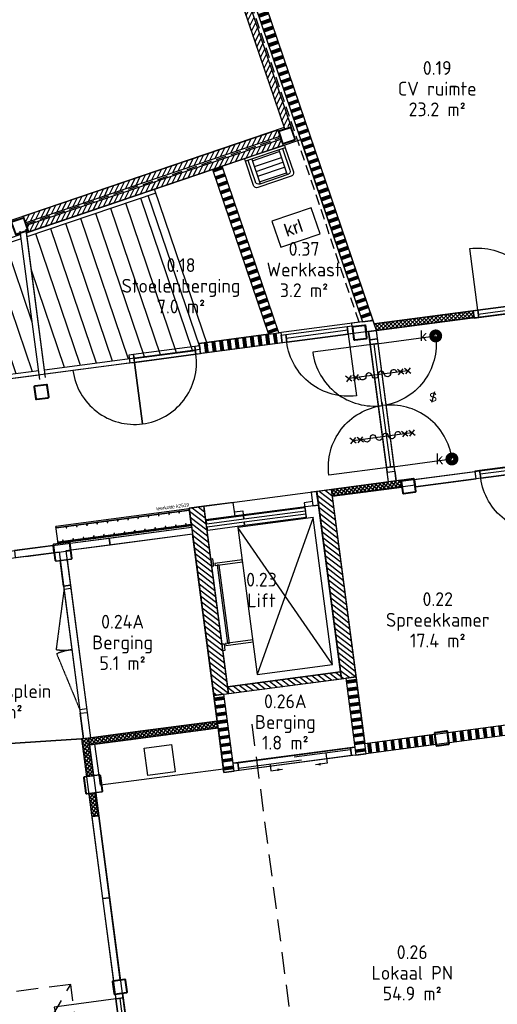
# Model space of a CAD drawing. Header units: millimetres. Extents: x -44892 to 336761, y 18766 to 182901.
# Tile 10 of 35: x 55514 to 62442, y 48556 to 62834. Entities that reach past the tile are written whole.
import ezdxf
from ezdxf.enums import TextEntityAlignment as Align

# ---------------------------------------------------------------- set-up
doc = ezdxf.new("R2010")
doc.units = ezdxf.units.MM
doc.header["$LTSCALE"] = 100
doc.linetypes.add('DASHED', pattern=[0.75, 0.5, -0.25])
doc.linetypes.add('HIDDEN2', pattern=[4.7625, 3.175, -1.5875])
for name, color, linetype in [('AC22----_Binnenmuren', 8, 'Continuous'), ('AL22----', 2, 'Continuous'), ('AL23----_Vloer-lijnen', 7, 'Continuous'), ('AL24----', 5, 'Continuous'), ('AL24----_Trap-Beton-Az', 1, 'Continuous'), ('AL28----', 5, 'Continuous'), ('AL30----_Draairichting', 8, 'DASHED'), ('AL32----_Binnenkozijnen', 7, 'Continuous'), ('AL35----_Plafonds', 8, 'Continuous'), ('AL65----_Veiligheid', 10, 'Continuous'), ('AL66----', 7, 'Continuous'), ('AL73----_Vaste-keukenvoorzieningen', 8, 'Continuous'), ('AL74----', 8, 'Continuous'), ('Beveilig-Alg-Az', 1, 'Continuous'), ('bib', 9, 'Continuous'), ('BL$8-GO--polylijnen', 10, 'Continuous'), ('X-BT$1----_Ruimtegegevens', 7, 'Continuous')]:
    doc.layers.add(name, color=color, linetype=linetype)
for name, color, linetype, lineweight in [('X-BT$23A__RuimteElement', 7, 'Continuous', 0), ('X-BT$23F__RuimteElement', 7, 'Continuous', 0), ('X-BT$23m2_RuimteElement', 7, 'Continuous', 0), ('X-BT$23NR__Ruimtenummer', 1, 'Continuous', 0), ('X-BT$23P__Algemeen', 1, 'Continuous', 0)]:
    doc.layers.add(name, color=color, linetype=linetype, lineweight=lineweight)
doc.styles.add('BOS', font='arial.ttf')
doc.styles.add('GBB_ISOP', font='arial.ttf')
doc.styles.add('Isocpeur', font='isocpeur.ttf')
pattern_1 = [(142.5, (49445.76, 26487.45), (-38.04759, -49.58458), [])]
pattern_2 = [(187.5, (49445.76, 26487.45), (14.6842, -111.53755), []), (187.5, (49444.94, 26493.65), (14.6842, -111.53755), []), (187.5, (49444.13, 26499.85), (14.6842, -111.53755), []), (187.5, (49443.31, 26506.04), (14.6842, -111.53755), []), (187.5, (49442.5, 26512.24), (14.6842, -111.53755), []), (187.5, (49441.68, 26518.44), (14.6842, -111.53755), []), (187.5, (49440.86, 26524.63), (14.6842, -111.53755), [])]
pattern_3 = [(198.75, (49445.76, 26487.45), (36.16194, -106.52964), []), (198.75, (49443.75, 26493.37), (36.16194, -106.52964), []), (198.75, (49441.74, 26499.29), (36.16194, -106.52964), []), (198.75, (49439.73, 26505.21), (36.16194, -106.52964), []), (198.75, (49437.72, 26511.13), (36.16194, -106.52964), []), (198.75, (49435.71, 26517.04), (36.16194, -106.52964), []), (198.75, (49433.7, 26522.96), (36.16194, -106.52964), [])]
pattern_4 = [(63.75, (49445.76, 26487.45), (-51.25628, 25.2768), [])]
pattern_5 = [(52.5, (49445.76, 26487.453), (-31.734134, 24.35046), []), (142.5, (49445.76, 26487.453), (-24.35046, -31.734134), [])]

# ---------------------------------------------------------------- blocks, each defined once
blk = doc.blocks.new('lift brancar')
for p, q in [((1550, 2270), (450, 120)), ((1550, 120), (450, 2270))]:
    blk.add_line(p, q)
for points in [[(430, 2640), (0, 2640), (0, 2440), (430, 2440)], [(1650, 2640), (1570, 2640), (1570, 2440), (1650, 2440)], [(1650, 2440), (0, 2440), (0, 0), (1650, 0)], [(550, 2430), (1450, 2430), (1450, 2377.5), (550, 2377.5)], [(550, 2337.5), (1450, 2337.5), (1450, 2285), (550, 2285)], [(450, 2270), (450, 120), (1550, 120), (1550, 2270)], [(30, 1865), (0, 1865), (0, 1765), (30, 1765)], [(450, 1765), (450, 1795), (50, 1795), (50, 1765)], [(110, 1765), (80, 1765), (80, 625), (110, 625)], [(30, 525), (0, 525), (0, 625), (30, 625)], [(450, 595), (450, 625), (50, 625), (50, 595)]]:
    blk.add_lwpolyline(points, close=True)
at = {"ltscale": 0.2}
for points in [[(10, 2430), (550, 2430), (550, 2377.5), (10, 2377.5)], [(10, 2337.5), (550, 2337.5), (550, 2285), (10, 2285)]]:
    blk.add_lwpolyline(points, close=True, dxfattribs=at)
for points in [[(430, 2500), (550, 2500), (550, 2440)], [(1570, 2500), (1450, 2500), (1450, 2275)]]:
    blk.add_lwpolyline(points)
blk = doc.blocks.new('spoelblok1800x600')
blk.add_lwpolyline([(1800, 0), (1800, 600), (0, 600), (0, 0)], close=True)
at = {"ltscale": 0.5}
blk.add_lwpolyline([(700, 50), (1100, 50), (1100, 450), (700, 450)], close=True, dxfattribs=at)
blk = doc.blocks.new('binkozdeur1034')
blk.add_line((67, 57), (967, 57))
for points in [[(0, 0), (67, 0), (67, 114), (0, 114)], [(67, 0), (967, 0), (967, 114), (67, 114)], [(967, 0), (1034, 0), (1034, 114), (967, 114)]]:
    blk.add_lwpolyline(points, close=True)
blk.add_lwpolyline([(967, 0), (67, 0), (67, -900, 0.414214)], format="xyb", close=True)
blk = doc.blocks.new('trap')
for p, q in [((8025, 33889), (6166, 33258)), ((8796, 31617), (8025, 33889)), ((8044, 33832), (6174, 33197)), ((8577, 31548), (7827, 33758)), ((8679, 31602), (7934, 33795)), ((8112, 31487), (7391, 33611)), ((8344, 31517), (7609, 33684)), ((7647, 31426), (6955, 33463)), ((7879, 31456), (7173, 33537)), ((7182, 31364), (6520, 33315)), ((7414, 31395), (6738, 33389)), ((6084, 33230), (3669, 32411)), ((6092, 33170), (3689, 32354)), ((6949, 31334), (6302, 33241)), ((6252, 31242), (5649, 33019)), ((6251, 31960), (5866, 33093)), ((5787, 31181), (5213, 32871)), ((6019, 31211), (5431, 32945)), ((5322, 31119), (4777, 32723)), ((5554, 31150), (4995, 32797)), ((6717, 31303), (6238, 32715)), ((4857, 31058), (4342, 32575)), ((5089, 31089), (4560, 32649)), ((4392, 30997), (3906, 32428)), ((4624, 31028), (4124, 32502)), ((3669, 32411), (2313, 31950)), ((3669, 32411), (3701, 32316)), ((4163, 30957), (3701, 32316)), ((8684, 31562), (6429, 31265)), ((8692, 31503), (8679, 31602)), ((8692, 31503), (6436, 31206)), ((8345, 31461), (8345, 31461)), ((6344, 31254), (4161, 30967)), ((6352, 31194), (4169, 30907)), ((4169, 30907), (4161, 30967))]:
    blk.add_line(p, q)
at = {"ltscale": 0.5}
for p, q in [((6360, 31130), (6077, 33280)), ((6443, 31158), (6160, 33308))]:
    blk.add_line(p, q, dxfattribs=at)
blk.add_lwpolyline([(5729, 31971), (5669, 32194), (5892, 32135), (5729, 31971), (5699, 32082), (4770, 31829)])
blk.add_circle((4818, 31842), 20)
blk = doc.blocks.new('kapstok leerkotte 25x')
for points in [[(20, 1950), (0, 1950)], [(0, 1950), (250, 1950)], [(20, 0), (20, 1950)], [(230, 0), (230, 1950)], [(230, 1950), (250, 1950)], [(250, 0), (250, 1950)], [(0, 0), (250, 0)]]:
    blk.add_lwpolyline(points)
for points in [[(20, 1950), (20, 0), (0, 0), (0, 1950)], [(20, 1870), (40, 1870), (40, 1880), (20, 1880)], [(230, 1950), (230, 0), (250, 0), (250, 1950)], [(20, 1720), (40, 1720), (40, 1730), (20, 1730)], [(210, 1795), (230, 1795), (230, 1805), (210, 1805)], [(20, 1570), (40, 1570), (40, 1580), (20, 1580)], [(210, 1645), (230, 1645), (230, 1655), (210, 1655)], [(20, 1420), (40, 1420), (40, 1430), (20, 1430)], [(210, 1495), (230, 1495), (230, 1505), (210, 1505)], [(210, 1345), (230, 1345), (230, 1355), (210, 1355)], [(20, 1270), (40, 1270), (40, 1280), (20, 1280)], [(210, 1195), (230, 1195), (230, 1205), (210, 1205)], [(20, 1120), (40, 1120), (40, 1130), (20, 1130)], [(210, 1045), (230, 1045), (230, 1055), (210, 1055)], [(20, 970), (40, 970), (40, 980), (20, 980)], [(210, 895), (230, 895), (230, 905), (210, 905)], [(20, 820), (40, 820), (40, 830), (20, 830)], [(210, 745), (230, 745), (230, 755), (210, 755)], [(20, 670), (40, 670), (40, 680), (20, 680)], [(210, 595), (230, 595), (230, 605), (210, 605)], [(20, 520), (40, 520), (40, 530), (20, 530)], [(210, 445), (230, 445), (230, 455), (210, 455)], [(20, 370), (40, 370), (40, 380), (20, 380)], [(210, 295), (230, 295), (230, 305), (210, 305)], [(20, 220), (40, 220), (40, 230), (20, 230)], [(210, 145), (230, 145), (230, 155), (210, 155)], [(20, 70), (40, 70), (40, 80), (20, 80)]]:
    blk.add_lwpolyline(points, close=True)
at = {"insert": (337, 471), "char_height": 50, "width": 1235.48, "attachment_point": 1, "rotation": 270}
blk.add_mtext('{\\fArial|b0|i0|c0|p34;leerkotte k2519}', dxfattribs=at)
blk = doc.blocks.new('aangifte deur 60 minuten (zelfsluitend)')
at = {"layer": 'Beveilig-Alg-Az'}
blk.add_line((1, -863), (1, 860), dxfattribs=at)
for points in [[(-81, 778), (82, 942)], [(80, 781), (-78, 939)], [(-81, 568), (82, 732)], [(80, 571), (-78, 729)], [(-81, -735), (82, -571)], [(-81, -945), (82, -781)], [(80, -732), (-78, -574)], [(80, -942), (-78, -784)]]:
    blk.add_lwpolyline(points, dxfattribs=at)
blk.add_lwpolyline([(0, -543, 1), (0, -362, -1), (0, -181, 1), (0, 0, -1), (0, 181, 1), (0, 362, -1), (0, 543)], format="xyb", dxfattribs=at)
blk = doc.blocks.new('slot van binnenuit zonder sleutel')
blk.add_line((47, 157), (-47, -157))
at = {"style": 'BOS'}
blk.add_text('S', height=250, dxfattribs=at).set_placement((0, 0), align=Align.MIDDLE)
blk = doc.blocks.new('kleefmagneet')
at = {"const_width": 100}
blk.add_lwpolyline([(-75, 0, -1), (75, 0, -1)], format="xyb", close=True, dxfattribs=at)
at = {"style": 'BOS'}
blk.add_text('k', height=200, dxfattribs=at).set_placement((-241, 0), align=Align.MIDDLE_CENTER)
blk = doc.blocks.new('uitstortgootsteen 460x610')
for p, q in [((-206, -40), (-206, -420)), ((-206, -65), (206, -65)), ((206, -40), (206, -420)), ((-206, -156), (206, -156)), ((-206, -230), (206, -230)), ((-206, -304), (206, -304)), ((-206, -389), (206, -389))]:
    blk.add_line(p, q)
blk.add_lwpolyline([(-305, 0), (305, 0), (305, -40), (-305, -40)], close=True)
for points in [[(305, -40), (305, -410, -0.414214), (255, -460), (-255, -460, -0.414214), (-305, -410), (-305, -40)], [(265, -40), (265, -370, -0.414214), (215, -420), (-215, -420, -0.414214), (-265, -370), (-265, -40)]]:
    blk.add_lwpolyline(points, format="xyb")
blk = doc.blocks.new('_K200x10')
for points in [[(85, 100), (-85, 100, 0.414214), (-100, 85), (-100, -85, 0.414214), (-85, -100), (85, -100, 0.414214), (100, -85), (100, 85, 0.414214)], [(85, 90), (-85, 90, 0.414214), (-90, 85), (-90, -85, 0.414214), (-85, -90), (85, -90, 0.414214), (90, -85), (90, 85, 0.414214)]]:
    blk.add_lwpolyline(points, format="xyb", close=True)
blk = doc.blocks.new('kruipluik')
for p, q in [((600, 400), (0, 400)), ((0, 400), (0, 0)), ((600, 0), (600, 400)), ((0, 0), (600, 0))]:
    blk.add_line(p, q)
at = {"style": 'GBB_ISOP'}
blk.add_text('krl', height=180, dxfattribs=at).set_placement((129.6, 114.6))
blk = doc.blocks.new('*U115')
for points in [[(85, 100), (-85, 100, 0.414214), (-100, 85), (-100, -85, 0.414214), (-85, -100), (85, -100, 0.414214), (100, -85), (100, 85, 0.414214)], [(85, 90), (-85, 90, 0.414214), (-90, 85), (-90, -85, 0.414214), (-85, -90), (85, -90, 0.414214), (90, -85), (90, 85, 0.414214)]]:
    blk.add_lwpolyline(points, format="xyb", close=True)
blk = doc.blocks.new('*U114')
for points in [[(110, 125), (-110, 125, 0.4142136), (-125, 110), (-125, -110, 0.4142136), (-110, -125), (110, -125, 0.4142136), (125, -110), (125, 110, 0.4142136)], [(110, 118.7), (-110, 118.7, 0.4142136), (-118.7, 110), (-118.7, -110, 0.4142136), (-110, -118.7), (110, -118.7, 0.4142136), (118.7, -110), (118.7, 110, 0.4142136)]]:
    blk.add_lwpolyline(points, format="xyb", close=True)
blk = doc.blocks.new('*U290')
at = {"color": 0}
for p, q in [((-930, 0), (-930, 100)), ((-930, 100), (930, 100)), ((-930, 0), (930, 0)), ((-880, 100), (-880, 0)), ((880, 100), (880, 0)), ((930, 0), (930, 100))]:
    blk.add_line(p, q, dxfattribs=at)
at = {"layer": 'AL30----_Draairichting', "ltscale": 0.1, "flags": 128}
for points in [[(-880, 0), (-30, -228, 0.065543), (0, 0)], [(0, 0, 0.065543), (30, -228), (880, 0)]]:
    blk.add_lwpolyline(points, format="xyb", dxfattribs=at)
blk = doc.blocks.new('Ruimtefunctie')
at = {"layer": 'X-BT$23A__RuimteElement', "style": 'Isocpeur', "width": 0.94}
blk.add_attdef('RUIMTEFUNCTIE-A', text='', height=200, dxfattribs=at).set_placement((0, -600), align=Align.MIDDLE_CENTER)
at = {"layer": 'X-BT$23F__RuimteElement', "style": 'Isocpeur', "width": 0.94}
blk.add_attdef('RUIMTEFUNCTIE', text='', height=200, dxfattribs=at).set_placement((0, 300), align=Align.MIDDLE_CENTER)
at = {"layer": 'X-BT$23m2_RuimteElement', "style": 'Isocpeur', "width": 0.94}
blk.add_attdef('RUIMTEFUNCTIE-B', text='', height=200, dxfattribs=at).set_placement((0, 0), align=Align.MIDDLE_CENTER)
at = {"layer": 'X-BT$23NR__Ruimtenummer', "style": 'Isocpeur', "width": 0.94}
blk.add_attdef('RUIMTENUMMER', text='', height=200, dxfattribs=at).set_placement((0, 600), align=Align.MIDDLE_CENTER)
at = {"layer": 'X-BT$23P__Algemeen', "style": 'Isocpeur', "width": 0.94}
blk.add_attdef('PEILMAAT', text='', height=200, dxfattribs=at).set_placement((0, -300), align=Align.MIDDLE_CENTER)

msp = doc.modelspace()

# ---------------------------------------------------------------- hatches: boundary and pattern name
at = {"layer": 'AC22----_Binnenmuren'}
h = msp.add_hatch(dxfattribs=at)
h.set_pattern_fill('SWAND', color=256, angle=108.75, style=0)
h.set_pattern_definition(pattern_3)
h.paths.add_polyline_path([(60487.0223, 58452.0885), (60639.5304, 58472.1661), (58810.7169, 63856.9756), (58668.6774, 63808.7597)])
h = msp.add_hatch(dxfattribs=at)
h.set_pattern_fill('ANSI31', color=256, scale=18, angle=18.75, style=0)
h.set_pattern_definition([(63.75, (49445.89, 26487.5), (-51.25628, 25.2768), [])])
h.paths.add_polyline_path([(58637.8828, 63682.1415), (58543.1898, 63649.9975), (59351.6101, 61268.4683), (59446.3031, 61300.6122)])
h = msp.add_hatch(dxfattribs=at)
h.set_pattern_fill('ANSI31', color=256, scale=18, style=0)
h.set_pattern_definition(pattern_4)
h.paths.add_polyline_path([(59288.9288, 61141.5864), (59256.7849, 61236.2794), (55569.9925, 59984.7821), (55602.1365, 59890.0891)])
h = msp.add_hatch(dxfattribs=at)
h.set_pattern_fill('ANSI31', color=256, scale=18, style=0)
h.set_pattern_definition(pattern_4)
h.paths.add_polyline_path([(59333.9304, 61009.0162), (59301.7864, 61103.7092), (55614.994, 59852.2118), (55647.138, 59757.5188)])
h = msp.add_hatch(dxfattribs=at)
h.set_pattern_fill('SWAND', color=256, angle=108.75, style=0)
h.set_pattern_definition(pattern_3)
h.paths.add_polyline_path([(59122.3501, 58272.4255), (59273.9803, 58292.388), (58453.2853, 60710.0775), (58311.2458, 60661.8616)])
h = msp.add_hatch(dxfattribs=at)
h.set_pattern_fill('_USER', color=256, scale=40, angle=45, style=0, double=1, pattern_type=0)
h.set_pattern_definition([(45, (49445.76, 26487.453), (-28.28427, 28.28427), []), (135, (49445.76, 26487.453), (-28.28427, -28.28427), [])])
h.paths.add_polyline_path([(62105.3999, 58513.8011), (62092.347, 58612.9471), (60655.9173, 58423.892), (60688.7092, 58327.2902)])
h = msp.add_hatch(dxfattribs=at)
h.set_pattern_fill('SWAND', color=256, angle=7.75, style=0)
h.set_pattern_definition([(97.75, (49445.76, 26487.45), (-111.4724, -15.17073), []), (97.75, (49451.95, 26488.3), (-111.4724, -15.17073), []), (97.75, (49458.15, 26489.14), (-111.4724, -15.17073), []), (97.75, (49464.34, 26489.98), (-111.4724, -15.17073), []), (97.75, (49470.53, 26490.82), (-111.4724, -15.17073), []), (97.75, (49476.72, 26491.67), (-111.4724, -15.17073), []), (97.75, (49482.92, 26492.51), (-111.4724, -15.17073), [])])
h.paths.add_polyline_path([(59321.4092, 58147.2867), (59301.8302, 58296.0034), (58117.9548, 58140.1432), (58137.5338, 57991.4265)])
h = msp.add_hatch(dxfattribs=at)
h.set_pattern_fill('_USER', color=256, scale=40, angle=142.4990466, style=0, double=1, pattern_type=0)
h.set_pattern_definition([(52.49905, (54746.337, 44867.267), (31.73373, -24.35099), []), (322.49905, (54746.337, 44867.267), (-24.35099, -31.73373), [])])
h.paths.add_polyline_path([(61055.2263, 56055.7805), (61042.1732, 56154.928), (60035.7188, 56022.4428), (60048.7724, 55923.2783)])
h = msp.add_hatch(dxfattribs=at)
h.set_pattern_fill('ANSI31', color=254, scale=500, angle=97.5, style=0)
h.set_pattern_definition(pattern_1)
h.paths.add_polyline_path([(60035.7249, 56022.396), (59822.5643, 55994.3329), (60180.2061, 53277.774), (60393.3667, 53305.8371)])
h = msp.add_hatch(dxfattribs=at)
h.set_pattern_fill('ANSI31', color=254, scale=500, angle=97.5, style=0)
h.set_pattern_definition(pattern_1)
h.paths.add_polyline_path([(58541.8434, 53062.0794), (58328.6828, 53034.0163), (57971.041, 55750.5752), (58184.2017, 55778.6384)])
h = msp.add_hatch(dxfattribs=at)
h.set_pattern_fill('ANSI31', color=254, scale=500, angle=97.5, style=0)
h.set_pattern_definition(pattern_1)
h.paths.add_polyline_path([(60167.1534, 53376.9185), (60180.2061, 53277.774), (58541.8434, 53062.0794), (58528.7908, 53161.2239)])
h = msp.add_hatch(dxfattribs=at)
h.set_pattern_fill('SWAND', color=256, angle=97.5, style=0)
h.set_pattern_definition(pattern_2)
h.paths.add_polyline_path([(60391.4919, 52170.8833), (60540.2086, 52190.4621), (60393.3667, 53305.8371), (60244.6505, 53286.2582)])
h = msp.add_hatch(dxfattribs=at)
h.set_pattern_fill('SWAND', color=256, angle=97.5, style=0)
h.set_pattern_definition(pattern_2)
h.paths.add_polyline_path([(58475.5241, 51918.6421), (58624.2409, 51938.2203), (58477.399, 53053.5952), (58328.6828, 53034.0163), (58373.0615, 52696.925), (58373.0617, 52696.9251), (58470.9563, 51953.3414), (58470.9559, 51953.3414)])
h = msp.add_hatch(dxfattribs=at)
h.set_pattern_fill('SWAND', color=256, angle=7.5, style=0)
h.set_pattern_definition([(97.5, (49445.9, 26487.47), (-111.53755, -14.6842), []), (97.5, (49452.09, 26488.29), (-111.53755, -14.6842), []), (97.5, (49458.29, 26489.1), (-111.53755, -14.6842), []), (97.5, (49464.48, 26489.92), (-111.53755, -14.6842), []), (97.5, (49470.68, 26490.73), (-111.53755, -14.6842), []), (97.5, (49476.88, 26491.55), (-111.53755, -14.6842), []), (97.5, (49483.07, 26492.37), (-111.53755, -14.6842), [])])
h.paths.add_polyline_path([(61744.9464, 52349.0958), (61725.3674, 52497.8126), (65126.0233, 52945.5174), (65145.6022, 52796.8007)])
h = msp.add_hatch(dxfattribs=at)
h.set_pattern_fill('_USER', color=256, scale=40, angle=45, style=0, double=1, pattern_type=0)
h.set_pattern_definition(pattern_5)
h.paths.add_polyline_path([(57200.9451, 52406.4755), (57187.8925, 52505.62), (58377.6264, 52662.2515), (58390.679, 52563.107)])
h = msp.add_hatch(dxfattribs=at)
h.set_pattern_fill('_USER', color=256, scale=40, angle=45, style=0, double=1, pattern_type=0)
h.set_pattern_definition(pattern_5)
h.paths.add_polyline_path([(56484.0122, 51858.2065), (56583.1567, 51871.2591), (56511.3673, 52416.5538), (56412.2228, 52403.5012)])
h = msp.add_hatch(dxfattribs=at)
h.set_pattern_fill('_USER', color=256, scale=40, angle=45, style=0, double=1, pattern_type=0)
h.set_pattern_definition(pattern_5)
h.paths.add_polyline_path([(57200.9451, 52406.4755), (57187.8925, 52505.62), (56511.3673, 52416.5538), (56524.4199, 52317.4093)])
h = msp.add_hatch(dxfattribs=at)
h.set_pattern_fill('SWAND', color=256, angle=7.5, style=0)
h.set_pattern_definition([(97.5, (49445.9, 26487.47), (-111.53755, -14.6842), []), (97.5, (49452.09, 26488.29), (-111.53755, -14.6842), []), (97.5, (49458.29, 26489.1), (-111.53755, -14.6842), []), (97.5, (49464.48, 26489.92), (-111.53755, -14.6842), []), (97.5, (49470.68, 26490.73), (-111.53755, -14.6842), []), (97.5, (49476.88, 26491.55), (-111.53755, -14.6842), []), (97.5, (49483.07, 26492.37), (-111.53755, -14.6842), [])])
h.paths.add_polyline_path([(61566.4863, 52325.6011), (61546.9073, 52474.3178), (60520.7619, 52339.2232), (60540.3408, 52190.5065)])
h = msp.add_hatch(dxfattribs=at)
h.set_pattern_fill('_USER', color=256, scale=40, angle=45, style=0, double=1, pattern_type=0)
h.set_pattern_definition([(52.5, (49622.802, 26510.76), (-31.734134, 24.35046), []), (142.5, (49622.802, 26510.76), (-24.35046, -31.734134), [])])
h.paths.add_polyline_path([(56615.7883, 51623.3979), (56516.6438, 51610.3453), (56560.37, 51278.2115), (56659.5145, 51291.2641)])

# ---------------------------------------------------------------- linework, layer by layer
at = {"layer": 'AL22----'}
for points in [[(60639.5304, 58472.1661), (58810.7169, 63856.9756), (58668.6774, 63808.7597), (60487.0223, 58452.0885)], [(59256.7849, 61236.2794), (59288.9288, 61141.5864), (55602.1365, 59890.0891), (55569.9925, 59984.7821)], [(59301.7864, 61103.7092), (59333.9304, 61009.0162), (55647.138, 59757.5188), (55614.994, 59852.2118)], [(59273.9803, 58292.388), (58453.2853, 60710.0775), (58311.2458, 60661.8616), (59122.3501, 58272.4255)], [(60688.7092, 58327.2902), (60655.9173, 58423.892), (62092.347, 58612.9471), (62105.3999, 58513.8011)], [(60639.5304, 58472.1661), (60326.9776, 58431.0177), (60333.5038, 58381.446), (60531.7928, 58407.5512), (60544.8525, 58308.3532), (60688.7092, 58327.2902)], [(58117.9548, 58140.1432), (59301.8302, 58296.0034), (59321.4158, 58147.2359), (58137.5338, 57991.4265)], [(62134.4102, 56177.6852), (62121.3576, 56276.8297), (61242.8978, 56161.1782), (61255.9504, 56062.0337)], [(60048.7724, 55923.2783), (61055.2298, 56055.7535), (61042.1552, 56155.0647), (60035.703, 56022.5628)], [(60393.3667, 53305.8371), (60035.7249, 56022.396), (59822.5643, 55994.3329), (60180.2061, 53277.774)], [(58541.8434, 53062.0794), (58184.2017, 55778.6384), (57971.041, 55750.5752), (58328.6828, 53034.0163)], [(58020.6608, 55373.6851), (56826.2092, 55216.4301), (56813.1369, 55315.7141), (58007.5885, 55472.9691)], [(56826.2092, 55216.4301), (56258.3663, 55141.6744), (56245.2953, 55240.9587), (56813.1369, 55315.7141)], [(55450.337, 55035.2958), (56010.5051, 55109.043), (55997.4341, 55208.3273), (55437.2677, 55134.5802)], [(56200.9578, 55003.1386), (56249.5752, 54633.8524), (56150.4307, 54620.7997), (56101.8133, 54990.086)], [(60180.2061, 53277.774), (60167.1534, 53376.9185), (58528.7908, 53161.2239), (58541.8434, 53062.0794)], [(60391.4919, 52170.8833), (60540.2086, 52190.4621), (60393.3667, 53305.8371), (60244.6505, 53286.2582)], [(58475.5241, 51918.6421), (58624.2409, 51938.2203), (58477.399, 53053.5952), (58328.6828, 53034.0163)], [(61725.3674, 52497.8126), (65126.159, 52945.5353), (65145.7379, 52796.8188), (61744.9464, 52349.0958)], [(56492.3539, 52789.7649), (56540.9749, 52420.4517), (56441.8305, 52407.3991), (56393.2095, 52776.7123)], [(57187.8925, 52505.62), (57200.9451, 52406.4755), (58390.679, 52563.107), (58377.6264, 52662.2515)], [(56484.0122, 51858.2065), (56583.1567, 51871.2591), (56511.3673, 52416.5538), (56412.2228, 52403.5012)], [(56511.3673, 52416.5538), (56524.4199, 52317.4093), (57200.9451, 52406.4755), (57187.8925, 52505.62)], [(60520.7619, 52339.2232), (61527.0785, 52471.7073), (61546.6574, 52322.9906), (60540.3408, 52190.5065)], [(56560.37, 51278.2115), (56659.5145, 51291.2641), (56615.7883, 51623.3979), (56516.6438, 51610.3453)], [(56717.0015, 50088.4776), (56816.146, 50101.5303), (56659.5145, 51291.2641), (56560.37, 51278.2115)], [(56873.6329, 48898.7438), (56972.7774, 48911.7964), (56816.146, 50101.5303), (56717.0015, 50088.4776)]]:
    msp.add_lwpolyline(points, close=True, dxfattribs=at)
msp.add_lwpolyline([(58543.1898, 63649.9975), (59361.2533, 61240.0604), (59455.9463, 61272.2043), (58637.8828, 63682.1415)], dxfattribs=at)
at = {"layer": 'AL24----_Trap-Beton-Az', "color": 9, "linetype": 'HIDDEN2'}
msp.add_line((54280.2063, 45458.6698), (56255.0427, 48845.4117), dxfattribs=at)
msp.add_lwpolyline([(54280.3276, 45458.6857), (56659.7953, 45771.9486), (56255.1641, 48845.4277), (53875.6964, 48532.1648)], close=True, dxfattribs=at)
at = {"layer": 'AL28----', "linetype": 'DASHED', "ltscale": 3}
for p, q in [((58650.3926, 63707.5089), (60435.3413, 58449.2196)), ((55599.0959, 59867.9361), (59314.2962, 61129.0766))]:
    msp.add_line(p, q, dxfattribs=at)
at = {"layer": 'AL28----'}
msp.add_line((55604.8378, 55050.7365), (56259.0004, 55136.8587), dxfattribs=at)
at = {"layer": 'AL32----_Binnenkozijnen'}
for p, q in [((60766.2793, 57294.6091), (60783.5107, 57163.7234)), ((59954.8776, 52199.6397), (59974.4565, 52050.923)), ((59145.1192, 52035.5411), (59157.2581, 51943.3367)), ((59974.4565, 52050.923), (59805.924, 52028.7352)), ((59157.2581, 51943.3367), (59325.7907, 51965.5245))]:
    msp.add_line(p, q, dxfattribs=at)
at = {"layer": 'AL32----_Binnenkozijnen', "linetype": 'Continuous'}
for p, q in [((60313.9051, 52246.9066), (59496.7061, 52139.3203)), ((59603.2906, 52095.8605), (58686.9477, 51975.2217))]:
    msp.add_line(p, q, dxfattribs=at)
at = {"layer": 'AL32----_Binnenkozijnen'}
for points in [[(60574.8029, 58312.3231), (60590.8985, 58189.7988), (60703.9233, 58204.6788), (60687.8276, 58327.2031)], [(60590.8985, 58189.7988), (60599.6438, 58123.372), (60712.6685, 58138.252), (60703.9233, 58204.6788)], [(60599.6438, 58123.372), (60834.5909, 56338.7713), (60947.6157, 56353.6512), (60712.6685, 58138.252)], [(60834.5909, 56338.7713), (60843.3362, 56272.3444), (60956.3609, 56287.2244), (60947.6157, 56353.6512)], [(60861.9307, 56131.3377), (60843.3362, 56272.3444), (60956.3609, 56287.2244), (60974.9554, 56146.2177)], [(60325.0651, 52162.138), (58690.6677, 51946.9655), (58675.7877, 52059.9902), (60310.1851, 52275.1627)], [(60391.4919, 52170.8833), (60325.0651, 52162.138), (60310.1851, 52275.1627), (60376.6119, 52283.908)], [(58690.6677, 51946.9655), (58624.2409, 51938.2203), (58609.3609, 52051.245), (58675.7877, 52059.9902)]]:
    msp.add_lwpolyline(points, close=True, dxfattribs=at)
for points in [[(60773.6297, 57238.5116), (60656.1562, 58130.812), (59763.8558, 58013.3384, 0.4142135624)], [(60773.6297, 57238.5116), (60656.1562, 58130.812), (61548.4565, 58248.2856, -0.4142135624)], [(57296.2802, 56972.9073), (57178.8066, 57865.2077), (56286.5062, 57747.7341, 0.4142135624)], [(60773.6297, 57238.5116), (60891.1033, 56346.2112), (59998.8029, 56228.7377, -0.4142135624)], [(60773.6297, 57238.5116), (60891.1033, 56346.2112), (61783.4037, 56463.6848, 0.4142135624)]]:
    msp.add_lwpolyline(points, format="xyb", close=True, dxfattribs=at)
for points in [[(59325.7907, 51965.5245, 0, 37.5, 0), (59251.4323, 51955.735, 37.5, 37.5, 0)], [(59805.924, 52028.7352, 0, 37.5, 0), (59880.2823, 52038.5247, 37.5, 37.5, 0)]]:
    msp.add_lwpolyline(points, format="xyseb", dxfattribs=at)
at = {"layer": 'AL35----_Plafonds', "linetype": 'HIDDEN2'}
msp.add_line((58880.3458, 52617.9574), (60700.5945, 38791.796), dxfattribs=at)
at = {"layer": 'BL$8-GO--polylijnen'}
for points in [[(54044.0668, 59466.8001), (53722.6274, 60413.7302), (51473.6682, 59650.3115), (49766.5032, 64679.4574), (52015.4624, 65442.8761), (51634.878, 66564.0414), (56895.0748, 68349.6376), (58425.1266, 63842.2502), (58472.4731, 63858.3222), (59351.6101, 61268.4683)], [(64481.0692, 58927.5384), (60655.9173, 58423.892), (58842.8609, 63762.2826), (62488.5419, 64999.8245), (64437.5216, 59258.3154)], [(58453.2853, 60710.0775), (59589.6015, 61095.8049), (60487.0223, 58452.0885), (59273.9803, 58292.388)], [(55874.3701, 57752.5727), (55611.9849, 59745.586), (58311.2458, 60661.8616), (59122.3501, 58272.4255), (58117.9482, 58140.1935), (58129.886, 58049.517)], [(77753.6717, 56614.1953), (77526.8449, 56537.1979), (78142.7737, 54722.7301), (78147.7348, 54685.0465), (65400.3683, 53006.8239), (64921.3337, 56645.4527), (61044.7843, 56135.0953), (61042.1552, 56155.0647), (60974.9554, 56146.2177), (60687.8313, 58327.1746), (76366.5591, 60390.8304), (76367.422, 60388.2884), (76462.1152, 60420.4323)], [(60861.9307, 56131.3377), (60574.8339, 58312.2999), (53615.0267, 57394.6068), (53608.5004, 57444.179), (53115.0032, 58897.9749), (46862.9927, 56775.7033), (46950.2524, 56518.6446), (43145.1404, 56017.6921), (43429.6875, 53856.3423), (52919.2469, 55107.6032), (52922.1125, 55085.8706), (53021.2525, 55098.9232), (53057.7999, 54821.3184), (58007.5884, 55472.9704), (57971.041, 55750.5752)], [(60520.7619, 52339.2232), (65304.4834, 52969.0121), (64835.2417, 56533.2564), (61255.9504, 56062.0337), (61253.3442, 56081.8303), (60048.7783, 55923.2462)], [(56540.9749, 52420.4517), (58377.6265, 52662.2507), (58020.654, 55373.6841), (56184.0079, 55131.8853)], [(56412.2228, 52403.5012), (49883.9226, 51982.3677), (48998.2763, 54591.3976), (52919.2469, 55107.6032), (53004.3396, 54461.2603), (53103.484, 54474.313), (53070.871, 54722.0342), (56084.8633, 55118.8338), (56441.8305, 52407.3991)], [(58477.399, 53053.5952), (60244.6506, 53286.2575), (60376.6119, 52283.908), (58609.3609, 52051.245)], [(57314.2194, 46319.1554), (59668.7885, 46629.1403), (59826.7252, 45429.4923), (65948.8937, 46235.5186), (65086.115, 52788.9693), (58475.5203, 51918.6708), (58390.6787, 52563.1069), (56524.4199, 52317.4093)], [(56412.2228, 52403.5012), (57403.5726, 44873.4523), (57383.7437, 44870.8418), (58246.7685, 38468.7437), (57929.5063, 38426.9753), (58325.0007, 35422.8971), (58642.263, 35464.6655), (59076.9888, 32162.5946), (56556.4534, 31299.5849), (50603.4058, 48836.6977), (50622.3443, 48843.1265), (49590.5236, 51882.7722), (49883.9226, 51982.3677)]]:
    msp.add_lwpolyline(points, close=True, dxfattribs=at)

# ---------------------------------------------------------------- block references
at = {"layer": 'AL23----_Vloer-lijnen', "rotation": 18.74999999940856}
msp.add_blockref('kruipluik', (59302.0393, 59533.6681), dxfattribs=at)
at = {"layer": 'AL24----'}
msp.add_blockref('trap', (49445.7593, 26487.4526), dxfattribs=at)
at = {"layer": 'AL28----'}
for name, p, rotation in [('*U115', (59390.0506, 61154.7918), 18.75000000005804), ('*U115', (55513.8722, 59839.0065), 18.75000000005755), ('*U115', (60445.7009, 58295.3541), 7.499999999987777), ('*U115', (55830.284, 57435.6207), 7.500000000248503), ('*U115', (61154.3743, 56068.8061), 7.499999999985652), ('*U114', (56135.0697, 55120.5429), 7.499999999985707), ('*U115', (61636.0124, 52410.4016), 7.499999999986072), ('*U114', (56579.6436, 51744.718), 7.499999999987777), ('_K200x10', (56966.0011, 48810.0414), 7.499999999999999)]:
    msp.add_blockref(name, p, dxfattribs=dict(at, rotation=rotation))
at = {"layer": 'AL32----_Binnenkozijnen', "xscale": -1}
for p, rotation in [((62092.347, 58612.9471), 187.4999999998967), ((60346.5698, 58282.2), 7.499999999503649), ((63159.5642, 56312.6493), 7.499999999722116)]:
    msp.add_blockref('binkozdeur1034', p, dxfattribs=dict(at, rotation=rotation))
at = {"layer": 'AL32----_Binnenkozijnen'}
for name, p, rotation in [('binkozdeur1034', (57112.3798, 57856.4624), 7.500000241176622), ('*U290', (56271.8201, 53698.756), 277.5000001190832), ('binkozdeur1034', (56899.3208, 48700.3636), 277.5000002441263)]:
    msp.add_blockref(name, p, dxfattribs=dict(at, rotation=rotation))
at = {"layer": 'AL65----_Veiligheid'}
for name, p, xscale, yscale, zscale in [('kleefmagneet', (61548.4565, 58248.2856), 0.75, 0.75, 0.75), ('slot van binnenuit zonder sleutel', (61509.5536, 57360.1944), 0.5, 0.5, 0.5), ('kleefmagneet', (61783.4037, 56463.6848), 0.75, 0.75, 0.75)]:
    msp.add_blockref(name, p, dxfattribs=dict(at, xscale=xscale, yscale=yscale, zscale=zscale))
at = {"layer": 'AL65----_Veiligheid', "xscale": 0.5000000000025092, "yscale": 0.5000000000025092, "zscale": 0.5000000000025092, "rotation": 97.50000000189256}
for p in [(60714.1431, 57684.2651), (60775.1044, 56784.5247)]:
    msp.add_blockref('aangifte deur 60 minuten (zelfsluitend)', p, dxfattribs=at)
at = {"layer": 'AL66----', "rotation": 7.499999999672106}
msp.add_blockref('lift brancar', (58530.0301, 53161.3871), dxfattribs=at)
at = {"layer": 'AL73----_Vaste-keukenvoorzieningen', "xscale": -1, "rotation": 7.499999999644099}
msp.add_blockref('spoelblok1800x600', (58468.9947, 51968.2401), dxfattribs=at)
at = {"layer": 'AL74----', "rotation": 18.74999999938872}
msp.add_blockref('uitstortgootsteen 460x610', (59064.0553, 60917.406), dxfattribs=at)
at = {"layer": 'bib', "rotation": 97.5000000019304}
msp.add_blockref('kapstok leerkotte 25x', (58004.8977, 55492.789), dxfattribs=at)
at = {"layer": 'X-BT$1----_Ruimtegegevens'}
ref = msp.add_blockref('Ruimtefunctie', (61570.2002, 61833.904), dxfattribs=at)
ref.add_attrib('RUIMTENUMMER', '0.19', dxfattribs={"layer": 'X-BT$23NR__Ruimtenummer', "height": 200, "style": 'Isocpeur', "width": 0.94}).set_placement((61570.2002, 62133.904), align=Align.MIDDLE_CENTER)
ref.add_attrib('RUIMTEFUNCTIE', 'CV ruimte', dxfattribs={"layer": 'X-BT$23F__RuimteElement', "height": 200, "style": 'Isocpeur', "width": 0.94}).set_placement((61570.2002, 61833.904), align=Align.MIDDLE_CENTER)
ref.add_attrib('RUIMTEFUNCTIE-B', '23.2 m²', dxfattribs={"layer": 'X-BT$23m2_RuimteElement', "height": 200, "style": 'Isocpeur', "width": 0.94}).set_placement((61570.2002, 61533.904), align=Align.MIDDLE_CENTER)
ref = msp.add_blockref('Ruimtefunctie', (59639.0533, 59210.5227), dxfattribs=at)
ref.add_attrib('RUIMTENUMMER', '0.37', dxfattribs={"layer": 'X-BT$23NR__Ruimtenummer', "height": 200, "style": 'Isocpeur', "width": 0.94}).set_placement((59639.0533, 59510.5227), align=Align.MIDDLE_CENTER)
ref.add_attrib('RUIMTEFUNCTIE', 'Werkkast', dxfattribs={"layer": 'X-BT$23F__RuimteElement', "height": 200, "style": 'Isocpeur', "width": 0.94}).set_placement((59639.0533, 59210.5227), align=Align.MIDDLE_CENTER)
ref.add_attrib('RUIMTEFUNCTIE-B', '3.2 m²', dxfattribs={"layer": 'X-BT$23m2_RuimteElement', "height": 200, "style": 'Isocpeur', "width": 0.94}).set_placement((59639.0533, 58910.5227), align=Align.MIDDLE_CENTER)
ref = msp.add_blockref('Ruimtefunctie', (57854.4526, 58975.5756), dxfattribs=at)
ref.add_attrib('RUIMTENUMMER', '0.18', dxfattribs={"layer": 'X-BT$23NR__Ruimtenummer', "height": 200, "style": 'Isocpeur', "width": 0.94}).set_placement((57854.4526, 59275.5756), align=Align.MIDDLE_CENTER)
ref.add_attrib('RUIMTEFUNCTIE', 'Stoelenberging', dxfattribs={"layer": 'X-BT$23F__RuimteElement', "height": 200, "style": 'Isocpeur', "width": 0.94}).set_placement((57854.4526, 58975.5756), align=Align.MIDDLE_CENTER)
ref.add_attrib('RUIMTEFUNCTIE-B', '7.0 m²', dxfattribs={"layer": 'X-BT$23m2_RuimteElement', "height": 200, "style": 'Isocpeur', "width": 0.94}).set_placement((57854.4526, 58675.5756), align=Align.MIDDLE_CENTER)
ref = msp.add_blockref('Ruimtefunctie', (59021.7125, 54414.1593), dxfattribs=at)
ref.add_attrib('RUIMTENUMMER', '0.23', dxfattribs={"layer": 'X-BT$23NR__Ruimtenummer', "height": 200, "style": 'Isocpeur', "width": 0.94}).set_placement((59021.7125, 54714.1593), align=Align.MIDDLE_CENTER)
ref.add_attrib('RUIMTEFUNCTIE', 'Lift', dxfattribs={"layer": 'X-BT$23F__RuimteElement', "height": 200, "style": 'Isocpeur', "width": 0.94}).set_placement((59021.7125, 54414.1593), align=Align.MIDDLE_CENTER)
ref = msp.add_blockref('Ruimtefunctie', (61577.9436, 54131.2668), dxfattribs=at)
ref.add_attrib('RUIMTENUMMER', '0.22', dxfattribs={"layer": 'X-BT$23NR__Ruimtenummer', "height": 200, "style": 'Isocpeur', "width": 0.94}).set_placement((61577.9436, 54431.2668), align=Align.MIDDLE_CENTER)
ref.add_attrib('RUIMTEFUNCTIE', 'Spreekkamer', dxfattribs={"layer": 'X-BT$23F__RuimteElement', "height": 200, "style": 'Isocpeur', "width": 0.94}).set_placement((61577.9436, 54131.2668), align=Align.MIDDLE_CENTER)
ref.add_attrib('RUIMTEFUNCTIE-B', '17.4 m²', dxfattribs={"layer": 'X-BT$23m2_RuimteElement', "height": 200, "style": 'Isocpeur', "width": 0.94}).set_placement((61577.9436, 53831.2668), align=Align.MIDDLE_CENTER)
ref = msp.add_blockref('Ruimtefunctie', (57006.6449, 53804.4548), dxfattribs=at)
ref.add_attrib('RUIMTENUMMER', '0.24A', dxfattribs={"layer": 'X-BT$23NR__Ruimtenummer', "height": 200, "style": 'Isocpeur', "width": 0.94}).set_placement((57006.6449, 54104.4548), align=Align.MIDDLE_CENTER)
ref.add_attrib('RUIMTEFUNCTIE', 'Berging', dxfattribs={"layer": 'X-BT$23F__RuimteElement', "height": 200, "style": 'Isocpeur', "width": 0.94}).set_placement((57006.6449, 53804.4548), align=Align.MIDDLE_CENTER)
ref.add_attrib('RUIMTEFUNCTIE-B', '5.1 m²', dxfattribs={"layer": 'X-BT$23m2_RuimteElement', "height": 200, "style": 'Isocpeur', "width": 0.94}).set_placement((57006.6449, 53504.4548), align=Align.MIDDLE_CENTER)
ref = msp.add_blockref('Ruimtefunctie', (55148.8955, 53098.5782), dxfattribs=at)
ref.add_attrib('RUIMTENUMMER', '0.24', dxfattribs={"layer": 'X-BT$23NR__Ruimtenummer', "height": 200, "style": 'Isocpeur', "width": 0.94}).set_placement((55148.8955, 53398.5782), align=Align.MIDDLE_CENTER)
ref.add_attrib('RUIMTEFUNCTIE', 'Onderwijsplein', dxfattribs={"layer": 'X-BT$23F__RuimteElement', "height": 200, "style": 'Isocpeur', "width": 0.94}).set_placement((55148.8955, 53098.5782), align=Align.MIDDLE_CENTER)
ref.add_attrib('RUIMTEFUNCTIE-B', '18.6 m²', dxfattribs={"layer": 'X-BT$23m2_RuimteElement', "height": 200, "style": 'Isocpeur', "width": 0.94}).set_placement((55148.8955, 52798.5782), align=Align.MIDDLE_CENTER)
ref = msp.add_blockref('Ruimtefunctie', (59366.9125, 52649.8526), dxfattribs=at)
ref.add_attrib('RUIMTENUMMER', '0.26A', dxfattribs={"layer": 'X-BT$23NR__Ruimtenummer', "height": 200, "style": 'Isocpeur', "width": 0.94}).set_placement((59366.9125, 52949.8526), align=Align.MIDDLE_CENTER)
ref.add_attrib('RUIMTEFUNCTIE', 'Berging', dxfattribs={"layer": 'X-BT$23F__RuimteElement', "height": 200, "style": 'Isocpeur', "width": 0.94}).set_placement((59366.9125, 52649.8526), align=Align.MIDDLE_CENTER)
ref.add_attrib('RUIMTEFUNCTIE-B', '1.8 m²', dxfattribs={"layer": 'X-BT$23m2_RuimteElement', "height": 200, "style": 'Isocpeur', "width": 0.94}).set_placement((59366.9125, 52349.8526), align=Align.MIDDLE_CENTER)
ref = msp.add_blockref('Ruimtefunctie', (61207.7429, 49012.7348), dxfattribs=at)
ref.add_attrib('RUIMTENUMMER', '0.26', dxfattribs={"layer": 'X-BT$23NR__Ruimtenummer', "height": 200, "style": 'Isocpeur', "width": 0.94}).set_placement((61207.7429, 49312.7348), align=Align.MIDDLE_CENTER)
ref.add_attrib('RUIMTEFUNCTIE', 'Lokaal PN', dxfattribs={"layer": 'X-BT$23F__RuimteElement', "height": 200, "style": 'Isocpeur', "width": 0.94}).set_placement((61207.7429, 49012.7348), align=Align.MIDDLE_CENTER)
ref.add_attrib('RUIMTEFUNCTIE-B', '54.9 m²', dxfattribs={"layer": 'X-BT$23m2_RuimteElement', "height": 200, "style": 'Isocpeur', "width": 0.94}).set_placement((61207.7429, 48712.7348), align=Align.MIDDLE_CENTER)

doc.saveas('drawing.dxf')
